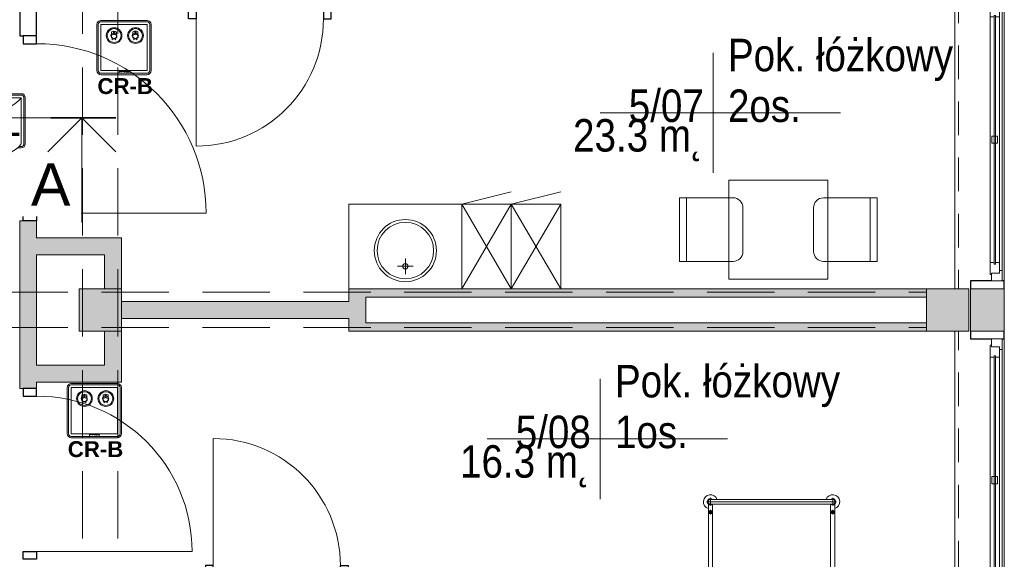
# Model space of a CAD drawing. Header units: centimetres. Extents: x -1316 to 21770, y -8842 to 3590.
# Tile 112 of 125: x 530 to 1227, y 1192 to 1574. Entities that reach past the tile are written whole.
import ezdxf

# ---------------------------------------------------------------- set-up
doc = ezdxf.new("R2010")
doc.units = ezdxf.units.CM
doc.linetypes.add('Ponad', pattern=[39.688, 23.813, -15.875])
doc.linetypes.add('Ukryte', pattern=[71.438, 47.625, -23.813])
for name, color, linetype, lineweight in [('A-AREA-IDEN', 2, 'Continuous', 13), ('A-DETL-GENF', 92, 'Continuous', 9), ('A-DETL-HDLN', 90, 'Ukryte', 9), ('A-DETL-MEDM', 33, 'Continuous', 13), ('A-DETL-THIN', 151, 'Continuous', 9), ('A-DETL-WIDE', 214, 'Continuous', 35), ('A-DOOR', 31, 'Continuous', 13), ('A-FLOR-OVHD', 1, 'Ponad', 9), ('A-GLAZ', 151, 'Continuous', 13), ('A-WALL', 113, 'Continuous', 13), ('A-WALL-PATT', 111, 'Continuous', 13), ('G-ANNO-TEXT', 231, 'Continuous', 13), ('I-FURN', 30, 'Continuous', 9), ('P-SANR-FIXT', 6, 'Continuous', 9), ('PRZYW_Elementy_inst_przyw', 7, 'Continuous', 9), ('S-COLS', 52, 'Continuous', 13)]:
    doc.layers.add(name, color=color, linetype=linetype, lineweight=lineweight)
doc.styles.add('adam', font='arialbd.ttf')
doc.styles.add('Arial_11', font='arial.ttf', dxfattribs={"width": 0.85, "height": 23})
doc.styles.add('Arial_7', font='arial.ttf', dxfattribs={"height": 30})

# ---------------------------------------------------------------- blocks, each defined once
blk = doc.blocks.new('M_Concrete-Square-Column - 300 x 300mm-1794508-5_piętro III __10_50 m_ - stan projektowany')
at = {"layer": 'S-COLS', "lineweight": 9}
blk.add_hatch(color=254, dxfattribs=at).paths.add_polyline_path([(15, -15), (15, 15), (-15, 15), (-15, -15)], flags=0)
for p, q in [((15, 15), (-15, 15)), ((-15, 15), (-15, -15)), ((15, -15), (15, 15)), ((-15, -15), (15, -15))]:
    blk.add_line(p, q, dxfattribs=at)
blk = doc.blocks.new('M_Concrete-Square-Column - 300 x 300mm-1794509-5_piętro III __10_50 m_ - stan projektowany')
at = {"layer": 'S-COLS', "lineweight": 9}
blk.add_hatch(color=254, dxfattribs=at).paths.add_polyline_path([(15, -15), (15, 15), (-15, 15), (-15, -15)], flags=0)
for p, q in [((15, 15), (-15, 15)), ((-15, 15), (-15, -15)), ((15, -15), (15, 15)), ((-15, -15), (15, -15))]:
    blk.add_line(p, q, dxfattribs=at)
blk = doc.blocks.new('łóżko 195x90 typ FAMED _102039_ - łóżko 195x90 typ FAMED _102039_-832813-5_piętro III __10_50 m_ - stan projektowany')
at = {"layer": 'I-FURN'}
for p, q in [((-45.98, 104.75), (45.97, 104.75)), ((-43.25, 102.02), (-43.25, 107.47)), ((-43.25, 106.45), (43.25, 106.45)), ((43.25, 102.02), (43.25, 107.47)), ((-44.75, 103.1), (-44.75, -102.61)), ((-43.25, 103.05), (43.25, 103.05)), ((-43.25, 94.85), (-43.25, 98.35)), ((-41.75, -102.55), (-41.75, 103.1)), ((41.75, -102.61), (41.75, 103.05)), ((43.25, 94.85), (43.25, 98.35)), ((44.75, 103.1), (44.75, -102.61)), ((-45, 96.6), (-41.5, 96.6)), ((45, 96.6), (41.5, 96.6)), ((-43.25, 49.69), (-43.25, 46.69)), ((43.25, 49.69), (43.25, 46.69)), ((-44.75, 48.19), (-41.75, 48.19)), ((44.75, 48.19), (41.75, 48.19)), ((-43.25, -48.31), (-43.25, -51.31)), ((43.25, -48.31), (43.25, -51.31)), ((-44.75, -49.81), (-41.75, -49.81)), ((44.75, -49.81), (41.75, -49.81)), ((-45, -96.93), (-41.5, -96.93)), ((-43.25, -95.18), (-43.25, -98.68)), ((45, -96.93), (41.5, -96.93)), ((43.25, -95.18), (43.25, -98.68)), ((45.97, -104.25), (-45.98, -104.25)), ((-43.25, -101.53), (-43.25, -106.98)), ((-43.25, -102.55), (43.25, -102.55)), ((43.25, -101.53), (43.25, -106.98)), ((-43.25, -105.95), (43.25, -105.95))]:
    blk.add_line(p, q, dxfattribs=at)
for centre, radius in [((-43.25, 96.6), 1.25), ((43.25, 96.6), 1.25), ((-43.25, 96.6), 0.8), ((43.25, 96.6), 0.8), ((-43.25, 48.19), 1), ((43.25, 48.19), 1), ((-43.25, -49.81), 1), ((43.25, -49.81), 1), ((-43.25, -96.93), 1.25), ((-43.25, -96.93), 0.8), ((43.25, -96.93), 1.25), ((43.25, -96.93), 0.8)]:
    blk.add_circle(centre, radius, dxfattribs=at)
for centre, radius, start, end in [((-43.25, 104.75), 5, 19.87687, 252.5424), ((-43.25, 104.75), 2.23, 49.8221, 312.38874), ((-43.25, 104.75), 1.93, 62.02067, 297.97933), ((-43.25, 104.75), 1.7, 90, 270), ((43.25, 104.75), 5, 287.4576, 160.12313), ((43.25, 104.75), 2.23, 229.8221, 130.1779), ((43.25, 104.75), 1.93, 242.02067, 117.97933), ((43.25, 104.75), 1.7, 270, 90), ((-43.25, -104.25), 5, 107.4576, 340.12313), ((-43.25, -104.25), 2.23, 49.8221, 310.1779), ((-43.25, -104.25), 1.93, 62.02067, 297.97933), ((-43.25, -104.25), 1.7, 90, 270), ((43.25, -104.25), 5, 199.87687, 72.5424), ((43.25, -104.25), 2.23, 229.8221, 130.1779), ((43.25, -104.25), 1.93, 242.02067, 117.97933), ((43.25, -104.25), 1.7, 270, 90)]:
    blk.add_arc(centre, radius, start, end, dxfattribs=at)
blk = doc.blocks.new('Blat - Blat-1285996-5_piętro III __10_50 m_ - stan projektowany')
at = {"layer": 'I-FURN'}
for p, q in [((0, 0), (70, 0)), ((0, -70), (0, 0)), ((70, 0), (70, -70)), ((70, -70), (0, -70))]:
    blk.add_line(p, q, dxfattribs=at)
blk = doc.blocks.new('Blat - Blat-V4-5_piętro III __10_50 m_ - stan projektowany')
at = {"layer": 'I-FURN'}
for p, q in [((0, -60), (0, 0)), ((80, 0), (80, -60)), ((80, -60), (0, -60))]:
    blk.add_line(p, q, dxfattribs=at)
blk = doc.blocks.new('DRZWI 1S - automatyczna etykieta - Drzwi 90 _łazienkowe_-2364279-5_piętro III __10_50 m_ - stan projektowany')
at = {"layer": 'A-DETL-GENF'}
for p, q in [((-50.5, 7.5), (-50.5, -2)), ((-45, 7.5), (-50.5, 7.5)), ((-45, -2), (-45, 7.5)), ((50.5, 7.5), (45, 7.5)), ((45, 7.5), (45, -2)), ((50.5, -2), (50.5, 7.5)), ((-50.5, -2), (-45, -2)), ((45, -2), (50.5, -2))]:
    blk.add_line(p, q, dxfattribs=at)
at = {"layer": 'A-DETL-MEDM', "lineweight": 25}
for p, q in [((-45, 7.5), (-50.5, 7.5)), ((-50.5, 7.5), (-50.5, -2)), ((-45, -2), (-45, 7.5)), ((45, -2), (45, 7.5)), ((45, 7.5), (50.5, 7.5)), ((50.5, 7.5), (50.5, -2)), ((-50.5, -2), (-45, -2)), ((50.5, -2), (45, -2))]:
    blk.add_line(p, q, dxfattribs=at)
at = {"layer": 'A-DOOR'}
blk.add_line((45, 7.5), (45, 97.5), dxfattribs=at)
blk.add_arc((45, 7.5), 90, 90, 180, dxfattribs=at)
blk = doc.blocks.new('DRZWI 1S - automatyczna etykieta - Drzwi 90 _łazienkowe_-2364283-5_piętro III __10_50 m_ - stan projektowany')
at = {"layer": 'A-DETL-GENF'}
for p, q in [((-50.5, 2), (-45, 2)), ((-50.5, -7.5), (-50.5, 2)), ((-45, 2), (-45, -7.5)), ((45, 2), (50.5, 2)), ((45, -7.5), (45, 2)), ((50.5, 2), (50.5, -7.5)), ((-45, -7.5), (-50.5, -7.5)), ((50.5, -7.5), (45, -7.5))]:
    blk.add_line(p, q, dxfattribs=at)
at = {"layer": 'A-DETL-MEDM', "lineweight": 25}
for p, q in [((-50.5, -7.5), (-50.5, 2)), ((-50.5, 2), (-45, 2)), ((-45, 2), (-45, -7.5)), ((45, 2), (45, -7.5)), ((50.5, 2), (45, 2)), ((50.5, -7.5), (50.5, 2)), ((-45, -7.5), (-50.5, -7.5)), ((45, -7.5), (50.5, -7.5))]:
    blk.add_line(p, q, dxfattribs=at)
at = {"layer": 'A-DOOR'}
blk.add_line((45, -7.5), (45, -97.5), dxfattribs=at)
blk.add_arc((45, -7.5), 90, 180, 270, dxfattribs=at)
blk = doc.blocks.new('umywalka okrągła d _44cm stal nierdzewna - Type 1-2356168-5_piętro III __10_50 m_ - stan projektowany')
at = {"layer": 'P-SANR-FIXT'}
for p, q in [((12.5, 13.43), (12.5, 24.43)), ((7, 18.93), (18, 18.93))]:
    blk.add_line(p, q, dxfattribs=at)
for centre, radius in [((12.5, 30), 22), ((12.5, 30), 20), ((12.5, 18.93), 1.9)]:
    blk.add_circle(centre, radius, dxfattribs=at)
blk = doc.blocks.new('szafki szatniowe - szafki bez siedziska-1388320-5_piętro III __10_50 m_ - stan projektowany')
at = {"layer": 'I-FURN'}
for p, q in [((-17.5, 60), (17.5, 68.63)), ((17.5, 60), (52.5, 68.63)), ((17.5, 0), (-17.5, 60)), ((17.5, 60), (-17.5, 0)), ((-17.5, 60), (17.5, 60)), ((-17.5, 0), (-17.5, 60)), ((52.5, 0), (17.5, 60)), ((52.5, 60), (17.5, 0)), ((17.5, 60), (52.5, 60)), ((17.5, 0), (17.5, 60)), ((17.5, 60), (17.5, 0)), ((52.5, 60), (52.5, 0))]:
    blk.add_line(p, q, dxfattribs=at)
blk = doc.blocks.new('krzesło - krzesło-1270919-5_piętro III __10_50 m_ - stan projektowany')
at = {"layer": 'I-FURN'}
for p, q in [((-15.5, 22.5), (15.5, 22.5)), ((-22.5, -22.5), (-22.5, 15.5)), ((22.5, 15.5), (22.5, -22.5)), ((22.5, -17.5), (-22.5, -17.5)), ((22.5, -22.5), (-22.5, -22.5))]:
    blk.add_line(p, q, dxfattribs=at)
for centre, start, end in [((-15.5, 15.5), 90, 180), ((15.5, 15.5), 360, 90)]:
    blk.add_arc(centre, 7, start, end, dxfattribs=at)
blk = doc.blocks.new('krzesło - krzesło-823058-5_piętro III __10_50 m_ - stan projektowany')
at = {"layer": 'I-FURN'}
for p, q in [((-22.5, 22.5), (-22.5, -15.5)), ((22.5, 22.5), (-22.5, 22.5)), ((22.5, -15.5), (22.5, 22.5)), ((22.5, 17.5), (-22.5, 17.5)), ((-15.5, -22.5), (15.5, -22.5))]:
    blk.add_line(p, q, dxfattribs=at)
for centre, start, end in [((-15.5, -15.5), 180, 270), ((15.5, -15.5), 270, 0)]:
    blk.add_arc(centre, 7, start, end, dxfattribs=at)
blk = doc.blocks.new('DRZWI 1S - automatyczna etykieta - Drzwi 120-2381684-5_piętro III __10_50 m_ - stan projektowany')
at = {"layer": 'A-DETL-GENF'}
for p, q in [((-65.5, 6), (-65.5, -3.5)), ((-60, 6), (-65.5, 6)), ((-60, -3.5), (-60, 6)), ((65.5, 6), (60, 6)), ((60, 6), (60, -3.5)), ((65.5, -3.5), (65.5, 6)), ((-65.5, -3.5), (-60, -3.5)), ((60, -3.5), (65.5, -3.5))]:
    blk.add_line(p, q, dxfattribs=at)
at = {"layer": 'A-DETL-MEDM', "lineweight": 25}
for p, q in [((-60, 6), (-65.5, 6)), ((-65.5, 6), (-65.5, -3.5)), ((-60, -3.5), (-60, 6)), ((60, -3.5), (60, 6)), ((60, 6), (65.5, 6)), ((65.5, 6), (65.5, -3.5)), ((-65.5, -3.5), (-60, -3.5)), ((65.5, -3.5), (60, -3.5))]:
    blk.add_line(p, q, dxfattribs=at)
at = {"layer": 'A-DOOR'}
blk.add_line((60, 6), (60, 126), dxfattribs=at)
blk.add_arc((60, 6), 120, 90, 180, dxfattribs=at)
blk = doc.blocks.new('DRZWI 1S - automatyczna etykieta - Drzwi 110-2388104-5_piętro III __10_50 m_ - stan projektowany')
at = {"layer": 'A-DETL-GENF'}
for p, q in [((-60.5, 6), (-60.5, -3.5)), ((-55, 6), (-60.5, 6)), ((-55, -3.5), (-55, 6)), ((60.5, 6), (55, 6)), ((55, 6), (55, -3.5)), ((60.5, -3.5), (60.5, 6)), ((-60.5, -3.5), (-55, -3.5)), ((55, -3.5), (60.5, -3.5))]:
    blk.add_line(p, q, dxfattribs=at)
at = {"layer": 'A-DETL-MEDM', "lineweight": 25}
for p, q in [((-55, 6), (-60.5, 6)), ((-60.5, 6), (-60.5, -3.5)), ((-55, -3.5), (-55, 6)), ((55, -3.5), (55, 6)), ((55, 6), (60.5, 6)), ((60.5, 6), (60.5, -3.5)), ((-60.5, -3.5), (-55, -3.5)), ((60.5, -3.5), (55, -3.5))]:
    blk.add_line(p, q, dxfattribs=at)
at = {"layer": 'A-DOOR'}
blk.add_line((55, 6), (55, 116), dxfattribs=at)
blk.add_arc((55, 6), 110, 90, 180, dxfattribs=at)
blk = doc.blocks.new('Okno - automatyczna etykieta - 200x165 _projektowane_-2617392-5_piętro III __10_50 m_ - stan projektowany')
at = {"layer": 'A-GLAZ'}
for p, q in [((-92.5, 10.5), (-100, 10.5)), ((-100, 10.5), (-100, 3)), ((-100, 10.5), (100, 10.5)), ((-87, 8.5), (-94.5, 8.5)), ((-94.5, 8.5), (-94.5, 3)), ((-94.5, 3), (-94.5, 8.5)), ((-94.5, 8.5), (-92.5, 8.5)), ((-92.5, 8.5), (-92.5, 10.5)), ((92.5, 10.5), (-92.5, 10.5)), ((-87, 5.75), (-87, 8.5)), ((87, 8.5), (-87, 8.5)), ((2.5, 7.25), (-2.5, 7.25)), ((-2.5, 7.25), (-2.5, 3.25)), ((2.5, 3.25), (2.5, 7.25)), ((94.5, 8.5), (87, 8.5)), ((87, 8.5), (87, 5.75)), ((100, 10.5), (92.5, 10.5)), ((92.5, 10.5), (92.5, 8.5)), ((92.5, 8.5), (94.5, 8.5)), ((94.5, 3), (94.5, 8.5)), ((94.5, 8.5), (94.5, 3)), ((100, 3), (100, 10.5)), ((-100, 3), (-94.5, 3)), ((-94.5, 3), (-95.5, 3)), ((-95.5, 3), (-95.5, 2)), ((-95.5, 2), (-87, 2)), ((88, 5.75), (-88, 5.75)), ((-88, 5.75), (-88, 4.75)), ((-88, 4.75), (-88, 5.75)), ((-88, 5.75), (-87, 5.75)), ((-88, 4.75), (88, 4.75)), ((-87, 4.75), (-88, 4.75)), ((-87, 2), (-87, 4.75)), ((87, 2), (-87, 2)), ((-2.5, 3.25), (2.5, 3.25)), ((87, 5.75), (88, 5.75)), ((87, 4.75), (87, 2)), ((88, 4.75), (87, 4.75)), ((87, 2), (95.5, 2)), ((88, 4.75), (88, 5.75)), ((88, 5.75), (88, 4.75)), ((95.5, 3), (94.5, 3)), ((94.5, 3), (100, 3)), ((95.5, 2), (95.5, 3))]:
    blk.add_line(p, q, dxfattribs=at)
blk = doc.blocks.new('METKA_POMIESZCZENIA2 - Rozbudowana - bez ramki-2396678-5_piętro III __10_50 m_ - stan projektowany')
at = {"layer": 'A-AREA-IDEN'}
for p, q in [((0, 0.425), (0, 0)), ((0.0976, 0), (-0.8, 0)), ((-0.8, 0), (0.9, 0)), ((0, 0), (0, -0.425))]:
    blk.add_line(p, q, dxfattribs=at)
blk = doc.blocks.new('LN-4kB')
for centre in [(0, 9.5), (0, -23.14)]:
    blk.add_arc(centre, 20.48, 217.17501, 322.82499)
at = {"layer": 'PRZYW_Elementy_inst_przyw'}
for p, q in [((16.32, 0), (-16.32, 0)), ((-19.2, -2.88), (-19.2, -35.52)), ((-18.24, -2.88), (-18.24, -35.52)), ((-16.32, -0.96), (16.32, -0.96)), ((18.24, -2.88), (18.24, -35.52)), ((19.2, -35.52), (19.2, -2.88)), ((-16.32, -37.44), (-14.67, -37.44)), ((-16.32, -38.4), (-13.67, -38.4)), ((13.67, -38.4), (16.32, -38.4)), ((14.67, -37.44), (16.32, -37.44))]:
    blk.add_line(p, q, dxfattribs=at)
at = {"layer": 'PRZYW_Elementy_inst_przyw', "color": 7}
for p, q in [((-16.32, -35.52), (-16.32, -2.88)), ((-16.32, -2.88), (16.32, -2.88)), ((16.32, -2.88), (16.32, -35.52))]:
    blk.add_line(p, q, dxfattribs=at)
at = {"layer": 'PRZYW_Elementy_inst_przyw'}
for centre, radius, start, end in [((-16.32, -2.88), 2.88, 90, 180), ((16.32, -2.88), 2.88, 0, 90), ((-16.32, -2.88), 1.92, 90, 180), ((16.32, -2.88), 1.92, 0, 90), ((-16.32, -35.52), 2.88, 180, 270), ((-16.32, -35.52), 1.92, 180, 270), ((16.32, -35.52), 2.88, 270, 0), ((16.32, -35.52), 1.92, 270, 0)]:
    blk.add_arc(centre, radius, start, end, dxfattribs=at)
at = {"layer": 'PRZYW_Elementy_inst_przyw', "color": 150, "lineweight": 5, "insert": (-10.49, -15.87), "char_height": 2.5, "width": 28.6554, "attachment_point": 1, "style": 'adam'}
blk.add_mtext('{\\H5.6x;\\C256;NL}', dxfattribs=at)
blk = doc.blocks.new('Ikona2')
at = {"layer": 'PRZYW_Elementy_inst_przyw'}
h = blk.add_hatch(color=106, dxfattribs=at)
h.dxf.hatch_style = 1
h.paths.add_polyline_path([(0.1, -0.27), (-0.1, -0.27), (-0.1, -0.5), (0.1, -0.5)])
h.paths.add_polyline_path([(0.1, -0.5), (-0.1, -0.5), (-0.1, -0.7), (0.1, -0.7)])
h.paths.add_polyline_path([(0.34, -0.5), (0.1, -0.5), (0.1, -0.7), (0.34, -0.7)])
h.paths.add_polyline_path([(-0.1, -0.5), (-0.34, -0.5), (-0.34, -0.7), (-0.1, -0.7)])
h.paths.add_polyline_path([(0.1, -0.7), (-0.1, -0.7), (-0.1, -0.94), (0.1, -0.94)])
at = {"layer": 'PRZYW_Elementy_inst_przyw', "color": 106}
for p, q in [((-1.58, -1.86), (-1.58, -0.37)), ((1.58, -1.86), (1.58, -0.37))]:
    blk.add_line(p, q, dxfattribs=at)
for points in [[(0.34, -0.5), (0.34, -0.7), (-0.34, -0.7), (-0.34, -0.5)], [(-0.1, -0.27), (0.1, -0.27), (0.1, -0.94), (-0.1, -0.94)]]:
    blk.add_lwpolyline(points, close=True, dxfattribs=at)
for centre, radius, start, end in [((0, -3.55), 3.55, 63.5398, 116.4602), ((0, -2.84), 1.85, 31.79775, 276.83091), ((0.01, -2.9), 1.6, 156.77932, 23.22068), ((0, -6.13), 1.43, 32.8175, 147.1825), ((0, -2.85), 1.65, 89.64469, 89.89268), ((-0.01, -2.84), 1.86, 277.20287, 31.42579)]:
    blk.add_arc(centre, radius, start, end, dxfattribs=at)
at = {"layer": 'PRZYW_Elementy_inst_przyw', "color": 106, "lineweight": 5}
for centre, start, end in [((-1.13, -1.18), 253.18922, 358.36151), ((1.15, -1.18), 181.63849, 286.81078)]:
    blk.add_arc(centre, 1.14, start, end, dxfattribs=at)
blk = doc.blocks.new('Ikona')
at = {"layer": 'PRZYW_Elementy_inst_przyw'}
h = blk.add_hatch(color=1, dxfattribs=at)
h.dxf.hatch_style = 1
h.paths.add_polyline_path([(-1065.97, 3801.31), (-1066.17, 3801.31), (-1066.17, 3801.08), (-1065.97, 3801.08)])
h.paths.add_polyline_path([(-1065.97, 3801.08), (-1066.17, 3801.08), (-1066.17, 3800.87), (-1065.97, 3800.87)])
h.paths.add_polyline_path([(-1065.74, 3801.08), (-1065.97, 3801.08), (-1065.97, 3800.87), (-1065.74, 3800.87)])
h.paths.add_polyline_path([(-1066.17, 3801.08), (-1066.41, 3801.08), (-1066.41, 3800.87), (-1066.17, 3800.87)])
h.paths.add_polyline_path([(-1065.97, 3800.87), (-1066.17, 3800.87), (-1066.17, 3800.64), (-1065.97, 3800.64)])
at = {"layer": 'PRZYW_Elementy_inst_przyw', "color": 1}
for p, q in [((-1067.65, 3799.71), (-1067.65, 3801.21)), ((-1064.49, 3799.71), (-1064.49, 3801.21))]:
    blk.add_line(p, q, dxfattribs=at)
for points in [[(-1065.74, 3801.08), (-1065.74, 3800.87), (-1066.41, 3800.87), (-1066.41, 3801.08)], [(-1066.17, 3801.31), (-1065.97, 3801.31), (-1065.97, 3800.64), (-1066.17, 3800.64)]]:
    blk.add_lwpolyline(points, close=True, dxfattribs=at)
for centre, radius, start, end in [((-1066.07, 3798.74), 1.85, 31.79775, 276.83091), ((-1066.06, 3798.68), 1.6, 156.77932, 23.22068), ((-1066.07, 3798.03), 3.55, 63.5398, 116.4602), ((-1066.07, 3798.72), 1.65, 89.64469, 89.89268), ((-1066.08, 3798.74), 1.86, 277.20287, 31.42579), ((-1066.07, 3795.45), 1.43, 32.8175, 147.1825)]:
    blk.add_arc(centre, radius, start, end, dxfattribs=at)
at = {"layer": 'PRZYW_Elementy_inst_przyw', "color": 1, "lineweight": 5}
for centre, start, end in [((-1067.2, 3800.4), 253.18922, 358.36151), ((-1064.92, 3800.4), 181.63849, 286.81078)]:
    blk.add_arc(centre, 1.14, start, end, dxfattribs=at)
blk = doc.blocks.new('UK4-PPO')
at = {"layer": 'PRZYW_Elementy_inst_przyw'}
for p, q in [((-16.31, 16.29), (-16.31, -16.35)), ((-15.35, 16.29), (-15.35, -16.35)), ((19.21, 19.17), (-13.43, 19.17)), ((-13.43, 18.21), (19.21, 18.21)), ((21.13, 16.29), (21.13, -16.35)), ((22.09, -16.35), (22.09, 16.29)), ((-13.43, -18.27), (19.21, -18.27)), ((-13.43, -19.23), (19.21, -19.23))]:
    blk.add_line(p, q, dxfattribs=at)
at = {"layer": 'PRZYW_Elementy_inst_przyw', "color": 7}
blk.add_lwpolyline([(-13.43, 16.29), (19.21, 16.29), (19.21, -16.35), (-13.43, -16.35)], close=True, dxfattribs=at)
at = {"layer": 'PRZYW_Elementy_inst_przyw', "color": 0}
blk.add_lwpolyline([(-0.6, -16.91), (6.38, -16.91), (6.38, -18.27), (-0.6, -18.27)], close=True, dxfattribs=at)
at = {"layer": 'PRZYW_Elementy_inst_przyw', "lineweight": 5}
for centre, radius in [((-4.07, 8.47), 5.55), ((11.05, 8.47), 5.55), ((-4.07, 8.47), 4.87), ((11.05, 8.47), 4.87)]:
    blk.add_circle(centre, radius, dxfattribs=at)
at = {"layer": 'PRZYW_Elementy_inst_przyw'}
for centre, radius, start, end in [((-13.43, 16.29), 2.88, 90, 180), ((-13.43, 16.29), 1.92, 90, 180), ((19.21, 16.29), 2.88, 0, 90), ((19.21, 16.29), 1.92, 0, 90), ((-13.43, -16.35), 2.88, 180, 270), ((-13.43, -16.35), 1.92, 180, 270), ((19.21, -16.35), 2.88, 270, 0), ((19.21, -16.35), 1.92, 270, 0)]:
    blk.add_arc(centre, radius, start, end, dxfattribs=at)
at = {"layer": 'PRZYW_Elementy_inst_przyw', "lineweight": 5, "xscale": 1.155937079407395, "yscale": 1.155937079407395, "zscale": 1.155937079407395}
for name, p in [('Ikona', (1228.1, -4382.83)), ('Ikona2', (10.92, 11.56))]:
    blk.add_blockref(name, p, dxfattribs=at)
at = {"layer": 'PRZYW_Elementy_inst_przyw', "color": 0, "insert": (0.18, -17.02), "char_height": 1.056, "attachment_point": 1}
blk.add_mtext_dynamic_manual_height_columns('SCHIMA', width=11.8192, gutter_width=12.5, heights=[0], dxfattribs=at)

msp = doc.modelspace()

# ---------------------------------------------------------------- hatches: boundary and pattern name
at = {"layer": 'A-WALL-PATT'}
h = msp.add_hatch(color=9, dxfattribs=at)
h.paths.add_polyline_path([(542.38, 132.33), (542.38, 139.33), (530.38, 139.33), (530.38, 132.33)], flags=0)
h.paths.add_polyline_path([(530.38, 250.33), (542.38, 250.33), (542.38, 515.33), (530.38, 515.33), (530.38, 419.08)], flags=0)
h.paths.add_polyline_path([(542.38, 657.83), (542.38, 660.33), (530.38, 660.33), (530.38, 657.83), (532.88, 657.83)], flags=0)
h.paths.add_polyline_path([(542.38, 781.33), (542.38, 1102.83), (530.38, 1102.83), (530.38, 781.33), (532.88, 781.33)], flags=0)
h.paths.add_polyline_path([(530.38, 1312.83), (542.38, 1312.83), (542.38, 1431.33), (530.38, 1431.33)], flags=0)
h.paths.add_polyline_path([(530.38, 1633.83), (542.38, 1633.83), (542.38, 2022.83), (530.38, 2022.83), (530.38, 1665.12)], flags=0)
h.paths.add_polyline_path([(542.38, 2173.83), (542.38, 2458.83), (530.38, 2458.83), (530.38, 2173.83)], flags=0)
h.paths.add_polyline_path([(530.38, 2593.83), (542.38, 2593.83), (542.38, 2824.33), (530.38, 2824.33), (530.38, 2634.27)], flags=0)
h = msp.add_hatch(color=9, dxfattribs=at)
h.paths.add_polyline_path([(1203.38, 393.33), (1227.38, 393.33), (1227.38, 423.33), (1203.38, 423.33), (1203.38, 419.08)], flags=0)
h.paths.add_polyline_path([(1203.38, 633.33), (1227.38, 633.33), (1227.38, 663.33), (1203.38, 663.33)], flags=0)
h.paths.add_polyline_path([(1227.38, 873.33), (1227.38, 903.33), (1203.38, 903.33), (1203.38, 873.33)], flags=0)
h.paths.add_polyline_path([(1203.38, 1113.33), (1227.38, 1113.33), (1227.38, 1143.33), (1203.38, 1143.33)], flags=0)
h.paths.add_polyline_path([(1227.38, 1353.33), (1227.38, 1383.33), (1203.38, 1383.33), (1203.38, 1353.33)], flags=0)
h.paths.add_polyline_path([(1227.38, 1593.33), (1227.38, 1623.33), (1203.38, 1623.33), (1203.38, 1593.33)], flags=0)
h.paths.add_polyline_path([(1227.38, 1833.33), (1227.38, 1863.33), (1203.38, 1863.33), (1203.38, 1833.33)], flags=0)
h.paths.add_polyline_path([(1227.38, 2073.33), (1227.38, 2103.33), (1203.38, 2103.33), (1203.38, 2073.33)], flags=0)
h.paths.add_polyline_path([(1203.38, 2313.33), (1227.38, 2313.33), (1227.38, 2343.33), (1203.38, 2343.33)], flags=0)
h.paths.add_polyline_path([(1227.38, 2553.33), (1227.38, 2583.33), (1203.38, 2583.33), (1203.38, 2553.33)], flags=0)
h.paths.add_polyline_path([(1227.38, 2793.33), (1227.38, 2824.33), (1203.38, 2824.33), (1203.38, 2793.33)], flags=0)
for points in [[(542.38, 1407.33), (602.38, 1407.33), (602.38, 1419.33), (542.38, 1419.33)], [(775.38, 1353.33), (775.38, 1383.33), (763.38, 1383.33), (763.38, 1353.33)], [(1172.38, 1377.33), (1172.38, 1383.33), (775.38, 1383.33), (775.38, 1377.33), (1100.2, 1377.33)], [(763.38, 1362.33), (763.38, 1374.33), (602.38, 1374.33), (602.38, 1362.33), (736.3, 1362.33)], [(1172.38, 1353.33), (1172.38, 1359.33), (775.38, 1359.33), (775.38, 1353.33), (1100.2, 1353.33)], [(542.38, 1317.33), (590.38, 1317.33), (590.38, 1329.33), (542.38, 1329.33)]]:
    msp.add_hatch(color=9, dxfattribs=at).paths.add_polyline_path(points, flags=0)
h = msp.add_hatch(color=9, dxfattribs=at)
h.paths.add_polyline_path([(590.38, 1317.33), (602.38, 1317.33), (602.38, 1353.33), (590.38, 1353.33), (590.38, 1329.33)], flags=0)
h.paths.add_polyline_path([(599.1, 1383.33), (602.38, 1383.33), (602.38, 1407.33), (590.38, 1407.33), (590.38, 1383.33), (596.78, 1383.33)], flags=0)

# ---------------------------------------------------------------- linework, layer by layer
at = {"layer": 'A-DETL-HDLN'}
for p, q in [((574.88, 420.83), (574.88, 2793.33)), ((599.88, 420.83), (599.88, 2793.33)), ((-1197.62, 1380.83), (1172.38, 1380.83)), ((-1197.62, 1355.83), (1172.38, 1355.83))]:
    msp.add_line(p, q, dxfattribs=at)
at = {"layer": 'A-DETL-MEDM'}
for q in [(550.34, 1480.19), (574.38, 1430.23), (598.42, 1480.19)]:
    msp.add_line((574.38, 1504.23), q, dxfattribs=at)
at = {"layer": 'A-DETL-THIN'}
msp.add_line((-253.35, 1504.23), (552.37, 1504.23), dxfattribs=at)
at = {"layer": 'A-DETL-WIDE'}
msp.add_line((598.38, 1504.23), (552.37, 1504.23), dxfattribs=at)
at = {"layer": 'A-FLOR-OVHD'}
for p, q in [((1194.88, 1833.33), (1194.88, 1383.33)), ((1194.88, 903.33), (1194.88, 1353.33))]:
    msp.add_line(p, q, dxfattribs=at)
at = {"layer": 'A-WALL', "lineweight": 9}
for p, q in [((1192.38, 1383.33), (1192.38, 1833.33)), ((1227.38, 1588.83), (1227.38, 1388.83)), ((532.88, 1431.33), (530.38, 1431.33)), ((530.38, 1431.33), (530.38, 1312.83)), ((542.38, 1419.33), (542.38, 1431.33)), ((602.38, 1419.33), (542.38, 1419.33)), ((602.38, 1383.33), (602.38, 1419.33)), ((542.38, 1329.33), (542.38, 1407.33)), ((542.38, 1407.33), (590.38, 1407.33)), ((590.38, 1407.33), (590.38, 1383.33)), ((1172.38, 1383.33), (763.38, 1383.33)), ((763.38, 1383.33), (763.38, 1374.33)), ((1203.38, 1383.33), (1203.38, 1353.33)), ((1227.38, 1353.33), (1227.38, 1383.33)), ((763.38, 1374.33), (602.38, 1374.33)), ((775.38, 1377.33), (1172.38, 1377.33)), ((775.38, 1359.33), (775.38, 1377.33)), ((602.38, 1362.33), (763.38, 1362.33)), ((763.38, 1362.33), (763.38, 1353.33)), ((1172.38, 1359.33), (775.38, 1359.33)), ((590.38, 1353.33), (590.38, 1329.33)), ((602.38, 1317.33), (602.38, 1353.33)), ((763.38, 1353.33), (1172.38, 1353.33)), ((1192.38, 1015.83), (1192.38, 1353.33)), ((1227.38, 1347.83), (1227.38, 1147.83)), ((590.38, 1329.33), (542.38, 1329.33)), ((530.38, 1312.83), (532.88, 1312.83)), ((542.38, 1312.83), (542.38, 1317.33)), ((542.38, 1317.33), (602.38, 1317.33))]:
    msp.add_line(p, q, dxfattribs=at)
at = {"layer": 'A-WALL', "color": 7, "lineweight": 25}
for p, q in [((530.38, 1633.83), (530.38, 1562.33)), ((542.38, 1562.33), (542.38, 1633.83)), ((530.38, 1562.33), (532.88, 1562.33)), ((1218.38, 1388.83), (1203.38, 1388.83)), ((1203.38, 1388.83), (1203.38, 1383.33)), ((1227.38, 1388.83), (1225.88, 1388.83)), ((1227.38, 1383.33), (1227.38, 1388.83)), ((1203.38, 1353.33), (1203.38, 1347.83)), ((1227.38, 1347.83), (1227.38, 1353.33)), ((1203.38, 1347.83), (1218.38, 1347.83)), ((1225.88, 1347.83), (1227.38, 1347.83))]:
    msp.add_line(p, q, dxfattribs=at)
at = {"layer": 'A-WALL'}
for p, q in [((1227.38, 1383.33), (1203.38, 1383.33)), ((1203.38, 1353.33), (1227.38, 1353.33))]:
    msp.add_line(p, q, dxfattribs=at)

# ---------------------------------------------------------------- block references
at = {"layer": 'A-AREA-IDEN', "xscale": 99.99999999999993, "yscale": 99.99999999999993, "zscale": 99.99999999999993}
for p in [(1021.33, 1507.84), (941.33, 1276.99)]:
    msp.add_blockref('METKA_POMIESZCZENIA2 - Rozbudowana - bez ramki-2396678-5_piętro III __10_50 m_ - stan projektowany', p, dxfattribs=at)
at = {"layer": 'A-DOOR'}
for name, p, rotation in [('DRZWI 1S - automatyczna etykieta - Drzwi 90 _łazienkowe_-2364279-5_piętro III __10_50 m_ - stan projektowany', (700.38, 1581.83), 180), ('DRZWI 1S - automatyczna etykieta - Drzwi 120-2381684-5_piętro III __10_50 m_ - stan projektowany', (536.38, 1496.83), 269.9999999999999), ('DRZWI 1S - automatyczna etykieta - Drzwi 110-2388104-5_piętro III __10_50 m_ - stan projektowany', (536.38, 1252.33), 269.9999999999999), ('DRZWI 1S - automatyczna etykieta - Drzwi 90 _łazienkowe_-2364283-5_piętro III __10_50 m_ - stan projektowany', (712.38, 1179.83), 180)]:
    msp.add_blockref(name, p, dxfattribs=dict(at, rotation=rotation))
at = {"layer": 'A-GLAZ', "rotation": 269.9999999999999}
for p in [(1215.38, 1488.83), (1215.38, 1247.83)]:
    msp.add_blockref('Okno - automatyczna etykieta - 200x165 _projektowane_-2617392-5_piętro III __10_50 m_ - stan projektowany', p, dxfattribs=at)
at = {"layer": 'I-FURN'}
for name, p, rotation in [('Blat - Blat-1285996-5_piętro III __10_50 m_ - stan projektowany', (1102.38, 1460.22), 270.0000000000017), ('Blat - Blat-V4-5_piętro III __10_50 m_ - stan projektowany', (843.38, 1383.33), 180), ('krzesło - krzesło-1270919-5_piętro III __10_50 m_ - stan projektowany', (1019.88, 1425.22), 270.0000000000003), ('krzesło - krzesło-823058-5_piętro III __10_50 m_ - stan projektowany', (1114.88, 1425.22), 270.0000000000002), ('łóżko 195x90 typ FAMED _102039_ - łóżko 195x90 typ FAMED _102039_-832813-5_piętro III __10_50 m_ - stan projektowany', (1062.63, 1128.27), 180)]:
    msp.add_blockref(name, p, dxfattribs=dict(at, rotation=rotation))
msp.add_blockref('szafki szatniowe - szafki bez siedziska-1388320-5_piętro III __10_50 m_ - stan projektowany', (860.88, 1383.33), dxfattribs=at)
at = {"layer": 'P-SANR-FIXT'}
msp.add_blockref('umywalka okrągła d _44cm stal nierdzewna - Type 1-2356168-5_piętro III __10_50 m_ - stan projektowany', (790.88, 1380.33), dxfattribs=at)
at = {"layer": 'PRZYW_Elementy_inst_przyw'}
ref = msp.add_blockref('UK4-PPO', (601.31, 1554.11), dxfattribs=at)
ref.add_attrib('NAZWA', 'CR-B', (585.43, 1521.19), dxfattribs={"color": 7, "linetype": 'Continuous', "lineweight": -3, "height": 11.25, "style": 'adam'})
ref = msp.add_blockref('UK4-PPO', (580.31, 1297.11), dxfattribs=at)
ref.add_attrib('NAZWA', 'CR-B', (564.43, 1264.19), dxfattribs={"color": 7, "linetype": 'Continuous', "lineweight": -3, "height": 11.25, "style": 'adam'})
at = {"layer": 'S-COLS', "lineweight": 9}
for name, p in [('M_Concrete-Square-Column - 300 x 300mm-1794508-5_piętro III __10_50 m_ - stan projektowany', (587.38, 1368.33)), ('M_Concrete-Square-Column - 300 x 300mm-1794509-5_piętro III __10_50 m_ - stan projektowany', (1187.38, 1368.33))]:
    msp.add_blockref(name, p, dxfattribs=at)

# ---------------------------------------------------------------- texts
at = {"layer": 'A-AREA-IDEN', "color": 0, "char_height": 23, "line_spacing_factor": 0.936439, "style": 'Arial_11'}
for s, insert, width, attachment_point in [('\\pt84.99995,169.9999,255.00008,340.00003,424.99998,509.99993,595.00011,680.00006,765.00001,849.99996,934.99991,1020.00009,1105.00004,1189.99999,1274.99994,1359.99989,1445.00007,1530.00002,1614.99997,1699.99992,1785.0001,1870.00005,1955,2039.99995,2124.9999,2210.00008,2295.00003,2379.99998,2464.99993,2550.00011,2635.00006,2720.00001;Pok. łóżkowy\\P2os.', (1031.76, 1501.06), 156.91, 7), ('\\pxqr,t3.69565,7.3913,11.08696,14.78261,18.47826,22.17391,25.86957,29.56522,33.26087,36.95652,40.65217,44.34783,48.04348,51.73913,55.43478,59.13043,62.82609,66.52174,70.21739,73.91304,77.6087,81.30435,85,88.69565,92.3913,96.08696,99.78261,103.47826,107.17391,110.86957,114.56522,118.26087;{5/07}', (1014.68, 1501.06), 52.87, 9), ('\\pt84.99995,169.9999,255.00008,340.00003,424.99998,509.99993,595.00011,680.00006,765.00001,849.99996,934.99991,1020.00009,1105.00004,1189.99999,1274.99994,1359.99989,1445.00007,1530.00002,1614.99997,1699.99992,1785.0001,1870.00005,1955,2039.99995,2124.9999,2210.00008,2295.00003,2379.99998,2464.99993,2550.00011,2635.00006,2720.00001;23.3 m˛', (1014.68, 1503.45), 91.63, 3), ('\\pt84.99995,169.9999,255.00008,340.00003,424.99998,509.99993,595.00011,680.00006,765.00001,849.99996,934.99991,1020.00009,1105.00004,1189.99999,1274.99994,1359.99989,1445.00007,1530.00002,1614.99997,1699.99992,1785.0001,1870.00005,1955,2039.99995,2124.9999,2210.00008,2295.00003,2379.99998,2464.99993,2550.00011,2635.00006,2720.00001;Pok. łóżkowy\\P1os.', (951.76, 1270.21), 156.91, 7), ('\\pxqr,t3.69565,7.3913,11.08696,14.78261,18.47826,22.17391,25.86957,29.56522,33.26087,36.95652,40.65217,44.34783,48.04348,51.73913,55.43478,59.13043,62.82609,66.52174,70.21739,73.91304,77.6087,81.30435,85,88.69565,92.3913,96.08696,99.78261,103.47826,107.17391,110.86957,114.56522,118.26087;{5/08}', (934.68, 1270.21), 52.87, 9), ('\\pt84.99995,169.9999,255.00008,340.00003,424.99998,509.99993,595.00011,680.00006,765.00001,849.99996,934.99991,1020.00009,1105.00004,1189.99999,1274.99994,1359.99989,1445.00007,1530.00002,1614.99997,1699.99992,1785.0001,1870.00005,1955,2039.99995,2124.9999,2210.00008,2295.00003,2379.99998,2464.99993,2550.00011,2635.00006,2720.00001;16.3 m˛', (934.68, 1272.6), 91.63, 3)]:
    msp.add_mtext(s, dxfattribs=dict(at, insert=insert, width=width, attachment_point=attachment_point))

# ---------------------------------------------------------------- next in the draw order: texts
at = {"layer": 'G-ANNO-TEXT', "color": 7, "insert": (566.29, 1472.13), "char_height": 30, "width": 28.785, "attachment_point": 3, "line_spacing_factor": 0.936439, "style": 'Arial_7', "bg_fill": 3, "box_fill_scale": 1.25, "bg_fill_color": 256, "bg_fill_true_color": 13158600, "bg_fill_transparency": 0}
msp.add_mtext('\\pxqr,t4.23333,8.46667,12.7,16.93333,21.16667,25.4,29.63333,33.86667,38.1,42.33333,46.56667,50.8,55.03333,59.26667,63.5,67.73333,71.96667,76.2,80.43333,84.66667,88.9,93.13333,97.36667,101.6,105.83333,110.06667,114.3,118.53333,122.76667,127,131.23333,135.46667;{A}', dxfattribs=at)

# ---------------------------------------------------------------- next in the draw order: block references
at = {"layer": 'PRZYW_Elementy_inst_przyw', "color": 252, "lineweight": 5}
msp.add_blockref('LN-4kB', (515.13, 1521.43), dxfattribs=at)

doc.saveas('drawing.dxf')
